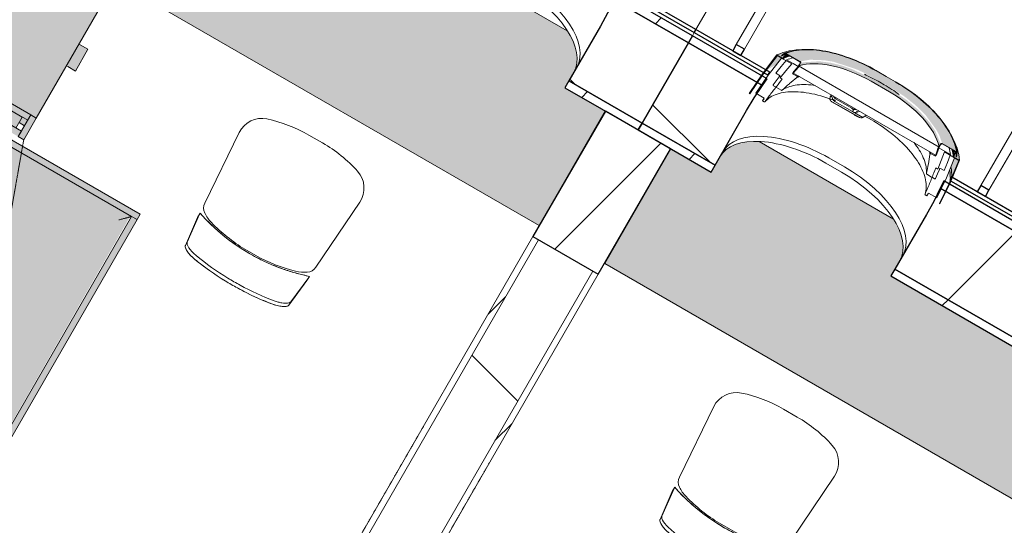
# Model space of a CAD drawing. Header units: centimetres. Extents: x 6036 to 22185, y 5782 to 11383.
# Tile 252 of 256: x 19960 to 20273, y 8735 to 8896. Entities that reach past the tile are written whole.
import ezdxf

# ---------------------------------------------------------------- set-up
doc = ezdxf.new("R2010")
doc.units = ezdxf.units.CM
doc.linetypes.add('Dash', pattern=[0.6, 0.3, -0.3])
doc.linetypes.add('Dash 1mm', pattern=[0.2, 0.1, -0.1])
for name, color, linetype, lineweight in [('A-COLS', 52, 'Continuous', 9), ('A-COLS-HDLN', 52, 'Dash', 9), ('A-GENM', 13, 'Continuous', 9), ('A-GENM-HDLN', 13, 'Dash 1mm', 9), ('A-WALL', 113, 'Continuous', 9), ('A-WALL-FNSH', 113, 'Continuous', 25), ('A-WALL-PATT', 111, 'Continuous', 25), ('I-FURN', 30, 'Continuous', 9), ('S-BEAM', 12, 'Continuous', 9)]:
    doc.layers.add(name, color=color, linetype=linetype, lineweight=lineweight)
pattern_1 = [(45, (12452.32, 0), (-21.2132, 21.2132), [])]

# ---------------------------------------------------------------- blocks, each defined once
blk = doc.blocks.new('GEMO_WregaCentrumParterDrewno - GEMO_WregaCentrumParterDrewno-5879637-7-02 ZestMeble')
at = {"layer": 'A-COLS-HDLN', "color": 254}
for p, q in [((-12, 168), (-12, -295.15)), ((12, -295.15), (12, 168))]:
    blk.add_line(p, q, dxfattribs=at)
blk = doc.blocks.new('GEMO_PanelElewacyjny_OknaGoraDolWysokie_Nowe - GEMO_PanelElewacyjny_Standard_240_-6598236-7-02 ZestMeble')
at = {"layer": 'S-BEAM'}
h = blk.add_hatch(dxfattribs=at)
h.set_pattern_fill('FP_52', color=256, style=0, pattern_type=2)
h.set_pattern_definition([(255, (2121.74, 11115.187), (28.977775, -7.76457), [])])
h.paths.add_polyline_path([(-120, -410.62), (-120, -413.16), (-93.1, -413.16), (-93.1, -410.62), (-116.49, -410.62)])
h.paths.add_polyline_path([(-120, -442.72), (-120, -445.26), (-92.5, -445.26), (-92.73, -442.72), (-97.95, -442.72)])
h.paths.add_polyline_path([(-26.9, -410.62), (-26.9, -413.16), (26.9, -413.16), (26.9, -410.62), (-1.31, -410.62)])
h.paths.add_polyline_path([(-27.27, -442.72), (-27.5, -445.26), (27.5, -445.26), (27.27, -442.72), (-25.97, -442.72)])
h.paths.add_polyline_path([(93.1, -410.62), (93.1, -413.16), (120, -413.16), (120, -410.62), (95.84, -410.62)])
h.paths.add_polyline_path([(92.73, -442.72), (92.5, -445.26), (120, -445.26), (120, -442.72), (103.61, -442.72)])
h = blk.add_hatch(dxfattribs=at)
h.set_pattern_fill('FP_51', color=256, style=0, pattern_type=2)
h.set_pattern_definition([(255, (2121.74, 11115.19), (72.44444, -19.41143), []), (345, (2121.74, 11115.19), (19.41143, 72.44444), [])])
h.paths.add_polyline_path([(-120, -413.16), (-120, -442.72), (-92.73, -442.72), (-93.1, -433.27), (-93.1, -413.16), (-115.02, -413.16)])
h.paths.add_polyline_path([(-26.9, -413.16), (-27.15, -440.67), (-27.27, -442.72), (27.27, -442.72), (26.9, -433.27), (26.9, -413.16), (0.16, -413.16)])
h.paths.add_polyline_path([(93.1, -413.16), (93.01, -438.01), (92.73, -442.72), (120, -442.72), (120, -413.16), (115.34, -413.16)])
at = {"layer": 'S-BEAM', "lineweight": 25}
for p, q in [((-120, -410.62), (-120, -413.16)), ((-93.1, -410.62), (-120, -410.62)), ((-93.1, -413.16), (-93.1, -410.62)), ((-120, -413.16), (-120, -442.72)), ((-93.1, -413.16), (-120, -413.16)), ((-120, -413.16), (-93.1, -413.16)), ((-93.1, -433.27), (-93.1, -413.16)), ((-120, -442.72), (-92.73, -442.72)), ((-120, -442.72), (-120, -445.26)), ((-92.73, -442.72), (-120, -442.72)), ((-120, -445.26), (-92.5, -445.26)), ((-120, -446.41), (-120, -447.57)), ((-92.38, -446.41), (-120, -446.41)), ((-120, -447.57), (-92.24, -447.57))]:
    blk.add_line(p, q, dxfattribs=at)
at = {"layer": 'S-BEAM'}
for p, q in [((-120, -446.41), (-120, -445.26)), ((-120, -529.84), (-120, -447.57))]:
    blk.add_line(p, q, dxfattribs=at)
at = {"layer": 'S-BEAM', "lineweight": 25, "flags": 128}
blk.add_lwpolyline([(-92.73, -442.72), (-93.01, -438.01), (-93.1, -433.27)], dxfattribs=at)
at = {"layer": 'S-BEAM'}
for centre in [(-62.85, -416.28), (-62.85, -418.18), (-62.85, -418.18)]:
    blk.add_ellipse(centre, major_axis=(30.25, 0), ratio=0.5, start_param=3.141593, end_param=4.712389, dxfattribs=at)
blk = doc.blocks.new('GEMO_PanelElewacyjny_OknaGoradDol_Nowe - GEMO_PanelElewacyjny_Standard_240_-V308-7-02 ZestMeble')
at = {"layer": 'S-BEAM'}
h = blk.add_hatch(dxfattribs=at)
h.set_pattern_fill('FP_154', color=256, style=0, pattern_type=2)
h.set_pattern_definition([(255, (2361.74, 11115.187), (28.977775, -7.76457), [])])
h.paths.add_polyline_path([(-120, -410.62), (-120, -413.16), (-93.1, -413.16), (-93.1, -410.62), (-106.84, -410.62)])
h.paths.add_polyline_path([(-120, -442.72), (-120, -445.26), (-92.5, -445.26), (-92.73, -442.72), (-117.1, -442.72)])
h.paths.add_polyline_path([(-26.9, -410.62), (-26.9, -413.16), (26.9, -413.16), (26.9, -410.62), (-20.46, -410.62)])
h.paths.add_polyline_path([(-27.27, -442.72), (-27.5, -445.26), (27.5, -445.26), (27.27, -442.72), (-26.63, -442.72)])
h.paths.add_polyline_path([(93.1, -410.62), (93.1, -413.16), (120, -413.16), (120, -410.62), (94.72, -410.62)])
h.paths.add_polyline_path([(92.73, -442.72), (92.5, -445.26), (120, -445.26), (120, -442.72), (98.86, -442.72)])
h = blk.add_hatch(dxfattribs=at)
h.set_pattern_fill('FP_153', color=256, style=0, pattern_type=2)
h.set_pattern_definition([(255, (2361.74, 11115.19), (72.44444, -19.41143), []), (345, (2361.74, 11115.19), (19.41143, 72.44444), [])])
h.paths.add_polyline_path([(-120, -413.16), (-120, -442.72), (-92.73, -442.72), (-93.1, -433.27), (-93.1, -413.16), (-106.94, -413.16)])
h.paths.add_polyline_path([(-26.9, -413.16), (-26.99, -438.01), (-27.27, -442.72), (27.27, -442.72), (26.9, -433.27), (26.9, -413.16), (-19.26, -413.16)])
h.paths.add_polyline_path([(93.1, -413.16), (93.01, -438.01), (92.73, -442.72), (120, -442.72), (120, -413.16), (96.19, -413.16)])
at = {"layer": 'S-BEAM', "lineweight": 25}
for p, q in [((26.9, -410.62), (-26.9, -410.62)), ((26.9, -413.16), (26.9, -410.62)), ((120, -410.62), (93.1, -410.62)), ((93.1, -410.62), (93.1, -413.16)), ((120, -413.16), (120, -410.62)), ((26.9, -413.16), (-26.9, -413.16)), ((-26.9, -413.16), (26.9, -413.16)), ((26.9, -433.27), (26.9, -413.16)), ((120, -413.16), (93.1, -413.16)), ((93.1, -413.16), (93.1, -433.27)), ((93.1, -413.16), (120, -413.16)), ((120, -442.72), (120, -413.16)), ((-27.5, -445.26), (27.5, -445.26)), ((-27.27, -442.72), (27.27, -442.72)), ((27.27, -442.72), (-27.27, -442.72)), ((92.5, -445.26), (120, -445.26)), ((92.73, -442.72), (120, -442.72)), ((120, -442.72), (92.73, -442.72)), ((120, -445.26), (120, -442.72)), ((-27.19, -447.57), (25.85, -447.57)), ((25.37, -446.41), (-26.99, -446.41)), ((16.5, -447.57), (13.5, -447.57)), ((13.5, -447.57), (13.5, -449.88)), ((16.5, -449.88), (16.5, -447.57)), ((92.81, -447.57), (120, -447.57)), ((120, -446.41), (93.01, -446.41)), ((106.5, -447.57), (103.5, -447.57)), ((103.5, -447.57), (103.5, -449.88)), ((106.5, -449.88), (106.5, -447.57)), ((120, -447.57), (120, -446.41)), ((13.5, -449.88), (16.5, -449.88)), ((103.5, -449.88), (106.5, -449.88))]:
    blk.add_line(p, q, dxfattribs=at)
at = {"layer": 'S-BEAM'}
for p, q in [((57.15, -431.4), (62.85, -431.4)), ((57.15, -433.31), (62.85, -433.31)), ((62.85, -433.31), (57.15, -433.31)), ((120, -445.26), (120, -446.41)), ((120, -447.57), (120, -529.84)), ((13.5, -532.15), (13.5, -449.88)), ((16.5, -449.88), (16.5, -532.15)), ((103.5, -532.15), (103.5, -449.88)), ((106.5, -449.88), (106.5, -532.15))]:
    blk.add_line(p, q, dxfattribs=at)
at = {"layer": 'S-BEAM', "lineweight": 25, "flags": 128}
for points in [[(27.27, -442.72), (26.99, -438.01), (26.9, -433.27)], [(93.1, -433.27), (93.01, -438.01), (92.73, -442.72)], [(27.5, -445.26), (27.38, -443.99), (27.27, -442.72)], [(92.73, -442.72), (92.62, -443.99), (92.5, -445.26)], [(25.91, -447.57), (25.84, -446.99), (25.77, -446.41)], [(93.01, -446.41), (92.91, -446.99), (92.81, -447.57)]]:
    blk.add_lwpolyline(points, dxfattribs=at)
at = {"layer": 'S-BEAM'}
for centre, major_axis, start_param, end_param in [((57.15, -416.28), (30.25, 0), 3.141593, 4.712389), ((62.85, -416.28), (-30.25, 0), 1.570796, 3.141593), ((57.15, -418.18), (30.25, 0), 3.141593, 4.712389), ((57.15, -418.18), (30.25, 0), 3.141593, 4.712389), ((62.85, -418.18), (-30.25, 0), 1.570796, 3.141593), ((62.85, -418.18), (-30.25, 0), 1.570796, 3.141593), ((57.15, -442.91), (32.15, 0), 3.361165, 3.545071), ((57.15, -443.78), (32.15, 0), 3.379603, 3.555221), ((57.85, -440.41), (37.15, 0), 5.936439, 5.954197)]:
    blk.add_ellipse(centre, major_axis=major_axis, ratio=0.5, start_param=start_param, end_param=end_param, dxfattribs=at)
blk = doc.blocks.new('FURN_Krzeslo07_P3 - E25-M_Krzeslo01-5860955-7-02 ZestMeble')
at = {"layer": 'I-FURN'}
for p, q in [((-19.05, 23.37), (-20.11, 13.75)), ((-20.11, 13.75), (-19.05, 23.37)), ((-19.05, 22.17), (-20.11, 12.55)), ((20.11, 13.75), (19.05, 23.37)), ((19.05, 23.37), (20.11, 13.75)), ((20.11, 12.55), (19.05, 22.17)), ((-20.11, 13.75), (-20.11, 12.17)), ((-20.11, 13.75), (-20.11, 12.17)), ((2.02, 14.97), (-2.02, 14.97)), ((2.02, 14.97), (-2.02, 14.97)), ((20.11, 12.17), (20.11, 13.75)), ((20.11, 12.17), (20.11, 13.75)), ((-20.44, 8.65), (-22.19, -16.34)), ((-22.19, -16.34), (-20.44, 8.65)), ((22.19, -16.34), (20.44, 8.65)), ((20.44, 8.65), (22.19, -16.34)), ((-2.5, -26.75), (2.5, -26.75)), ((-2.5, -26.75), (2.5, -26.75))]:
    blk.add_line(p, q, dxfattribs=at)
for centre, radius, start, end in [((0, -87.53), 113.19, 88.9393, 91.2066), ((0, -86.33), 113.19, 88.793, 91.0613), ((0, -86.33), 113.19, 88.793, 91.0613), ((-12.23, 1.52), 11.88, 106, 124), ((-12.23, 1.52), 11.88, 106, 124), ((-1.01, -37.6), 52.58, 91.1005, 106), ((-1.01, -37.6), 52.58, 91.1005, 106), ((1.01, -37.6), 52.58, 74, 88.8995), ((1.01, -37.6), 52.58, 74, 88.8995), ((12.23, 1.52), 11.88, 56, 74), ((12.23, 1.52), 11.88, 56, 74), ((-16.86, 8.4), 3.59, 124, 176), ((-16.86, 8.4), 3.59, 124, 176), ((16.86, 8.4), 3.59, 4, 56), ((16.86, 8.4), 3.59, 4, 56), ((-14.21, -16.89), 8, 176, 252.0241), ((-14.21, -16.89), 8, 176, 252.0241), ((14.21, -16.89), 8, 287.9759, 4), ((14.21, -16.89), 8, 287.9759, 4), ((-2.5, 19.19), 45.94, 252.0241, 270), ((-2.5, 19.19), 45.94, 252.0241, 270), ((2.5, 19.19), 45.94, 270, 287.9759), ((2.5, 19.19), 45.94, 270, 287.9759)]:
    blk.add_arc(centre, radius, start, end, dxfattribs=at)
for centre, major_axis, ratio, start_param, end_param in [((-13.09, 24.02), (5.95, 0.77), 0.309857, 1.761569, 3.078031), ((-1.22, -18.48), (61.51, 1.08), 0.73692, 1.5722, 1.774777), ((-1.21, -20.27), (61.51, 0.94), 0.746433, 1.578464, 1.77382), ((1.22, -19.68), (-61.51, 1.08), 0.73688, 4.508409, 4.711012), ((1.21, -19.07), (-61.51, 0.94), 0.746455, 4.509362, 4.704707), ((13.09, 22.82), (-5.95, 0.77), 0.309909, 3.205136, 4.521528), ((0, -37.46), (58.25, 0), 0.907867, 1.218379, 1.923213)]:
    blk.add_ellipse(centre, major_axis=major_axis, ratio=ratio, start_param=start_param, end_param=end_param, dxfattribs=at)
for points, knots in [([(-14.45, 25.69), (-14.77, 25.62), (-15.39, 25.49), (-16.56, 25.16), (-17.8, 24.67), (-18.62, 24.12), (-18.97, 23.68), (-19.03, 23.47), (-19.04, 23.37)], [0, 0, 0, 0, 0.125, 0.25, 0.5, 0.75, 0.875, 1, 1, 1, 1]), ([(19.05, 23.37), (19.04, 23.47), (18.96, 23.68), (18.68, 24.01), (18.25, 24.35), (17.49, 24.79), (16.47, 25.2), (15.27, 25.52), (14.63, 25.65), (14.3, 25.71)], [0, 0, 0, 0, 0.125, 0.25, 0.375, 0.5, 0.75, 0.875, 1, 1, 1, 1]), ([(14.3, 25.71), (14.74, 25.63), (15.59, 25.46), (16.74, 25.1), (17.54, 24.75), (18.06, 24.46), (18.51, 24.16), (18.9, 23.79), (19.03, 23.51), (19.05, 23.37)], [-1, -1, -1, -1, -0.833333, -0.666667, -0.5, -0.416667, -0.333333, -0.166667, 0, 0, 0, 0]), ([(-14.3, 24.51), (-14.74, 24.43), (-15.59, 24.26), (-16.74, 23.9), (-17.54, 23.55), (-18.06, 23.26), (-18.51, 22.96), (-18.9, 22.59), (-19.03, 22.31), (-19.05, 22.17)], [-1, -1, -1, -1, -0.833333, -0.666667, -0.5, -0.416667, -0.333333, -0.166667, 0, 0, 0, 0]), ([(-20.11, 12.17), (-18.81, 12.6), (-16.21, 13.38), (-12.24, 14.28), (-8.87, 14.83), (-6.14, 15.13), (-3.76, 15.33), (-1.03, 15.43), (2.06, 15.41), (5.12, 15.24), (8.19, 14.92), (11.23, 14.45), (15.22, 13.64), (18.17, 12.81), (20.11, 12.17)], [0, 0, 0, 0, 0.1, 0.2, 0.3, 0.35, 0.4, 0.475, 0.55, 0.625, 0.7, 0.775, 0.85, 1, 1, 1, 1])]:
    blk.add_open_spline(points, degree=3, knots=knots, dxfattribs=at)
for points in [[(-2.1, 26.84), (-4.18, 26.8), (-8.32, 26.57), (-12.42, 26.03), (-14.45, 25.69)], [(14.3, 25.71), (12.34, 26.04), (8.39, 26.56), (4.39, 26.79), (2.38, 26.84)]]:
    blk.add_open_spline(points, degree=3, dxfattribs=at)
blk = doc.blocks.new('okno - okno-V375-7-02 ZestMeble')
at = {"layer": 'A-GENM'}
h = blk.add_hatch(color=256, dxfattribs=at)
h.paths.add_polyline_path([(7806.77, 8851.08), (7805.74, 8855.42), (7805.39, 8855.42), (7805.83, 8852.77), (7805.64, 8852.77), (7805.36, 8853.61), (7805.09, 8852.05), (7805.9, 8851.58)])
h.paths.add_polyline_path([(7750.43, 8883.6), (7750.98, 8884.09), (7751.14, 8884.68), (7750.54, 8884.69), (7751.52, 8885.19), (7756.05, 8886.15), (7750.98, 8885.49), (7748.6, 8884.66), (7749.59, 8884.09)])
for points in [[(7750.08, 8884.35), (7752.93, 8885.6), (7750.45, 8884.62), (7750.08, 8884.35)], [(7805.75, 8853.86), (7804.95, 8856.98), (7803.38, 8860.28), (7799.33, 8865.68), (7798.15, 8867.04), (7794.65, 8870.3), (7788.54, 8874.7), (7780.47, 8879.49), (7775.93, 8881.85), (7771.31, 8883.77), (7763.6, 8885.79), (7762.35, 8886.04), (7755.98, 8886.14), (7754.62, 8886.03), (7751.52, 8885.17), (7755.98, 8882.59), (7759.09, 8883.14), (7763.6, 8882.96), (7766.65, 8882.48), (7773.89, 8880.08), (7776.07, 8879.1), (7785.17, 8874.04), (7789.14, 8871.49), (7792.74, 8868.65), (7795.86, 8865.62), (7799.33, 8860.88), (7800.32, 8859.09), (7801.29, 8856.43)], [(7745.16, 8879.85), (7747.47, 8881.07), (7748.6, 8881.78), (7750.08, 8883.81), (7748.6, 8884.32), (7745.44, 8880.21)], [(7750.45, 8883.46), (7752.52, 8884.46), (7751.51, 8884.71), (7750.63, 8883.67)], [(7778.6, 8876.25), (7779.06, 8877.05), (7772.67, 8880.08), (7769.45, 8881.22), (7765.96, 8882.12), (7762.17, 8882.63), (7757.37, 8882.34), (7756.11, 8882.12), (7755.6, 8881.19), (7759.17, 8881.79), (7764.3, 8881.48), (7768.54, 8880.53), (7772.98, 8878.97), (7777.36, 8876.9), (7778.44, 8876.34)], [(7784.49, 8872.85), (7784.95, 8873.65), (7779.06, 8877.05), (7778.6, 8876.25), (7783.11, 8873.65)], [(7800.27, 8855.4), (7800.82, 8856.31), (7799.03, 8860.46), (7797.28, 8863.11), (7793.54, 8867.24), (7789.89, 8870.33), (7786.19, 8872.85), (7784.95, 8873.65), (7784.49, 8872.85), (7790.92, 8868.35), (7794.17, 8865.36), (7796.8, 8862.28), (7797.95, 8860.62), (7799.82, 8856.72), (7800.11, 8855.86)], [(7804.81, 8852.07), (7805.26, 8854), (7804.27, 8854.58), (7804.64, 8852.85)], [(7805.76, 8852.2), (7805.75, 8853.93), (7805.51, 8853.86), (7805.45, 8853.61), (7805.64, 8852.77)]]:
    blk.add_hatch(color=256, dxfattribs=at).paths.add_polyline_path(points)
h = blk.add_hatch(color=256, dxfattribs=at)
h.paths.add_polyline_path([(7803.39, 8843.56), (7803.81, 8844.65), (7803.61, 8847.98), (7803.3, 8847.19), (7803.44, 8843.83)])
h.paths.add_polyline_path([(7804.32, 8845.69), (7806.52, 8851.22), (7805.18, 8851.86), (7804.07, 8849.12), (7804.39, 8846.96), (7804.32, 8845.72)])
at = {"layer": 'A-GENM', "lineweight": 18}
for p, q in [((7751.44, 8885.08), (7755.9, 8882.51)), ((7755.98, 8882.59), (7751.52, 8885.17)), ((7750.43, 8883.6), (7748.6, 8884.66)), ((7748.71, 8884.46), (7750.45, 8883.46)), ((7753.31, 8881.81), (7750.08, 8883.67)), ((7751.51, 8884.71), (7751.42, 8884.77)), ((7753.71, 8881.91), (7751.68, 8883.09)), ((7755.54, 8880.86), (7753.72, 8881.91)), ((7748.22, 8878.82), (7749.59, 8878.02)), ((7755.16, 8877.74), (7753.58, 8878.65)), ((7753.67, 8879), (7799.33, 8852.64)), ((7755.5, 8881.14), (7755.39, 8881.01)), ((7755.49, 8881.22), (7755.6, 8881.19)), ((7800.28, 8855.3), (7755.5, 8881.14)), ((7750.3, 8876.95), (7749.63, 8877.33)), ((7739.72, 8872.32), (7739.9, 8872.22)), ((7741.83, 8872.44), (7744.53, 8870.88)), ((7747.47, 8874.85), (7748.29, 8874.38)), ((7748.43, 8874.29), (7749.98, 8873.4)), ((7743.96, 8870.01), (7744.49, 8869.7)), ((7803.87, 8852.95), (7800.01, 8855.18)), ((7800.27, 8855.4), (7800.35, 8855.32)), ((7801.26, 8856.32), (7805.71, 8853.74)), ((7805.75, 8853.86), (7801.29, 8856.43)), ((7805.18, 8851.86), (7801.94, 8853.73)), ((7805.45, 8853.57), (7805.36, 8853.62)), ((7799.08, 8852.39), (7797.5, 8853.3)), ((7804.81, 8852.07), (7806.55, 8851.07)), ((7806.77, 8851.08), (7804.94, 8852.13)), ((7799.91, 8848.3), (7799.24, 8848.69)), ((7800.53, 8848.62), (7801.9, 8847.82)), ((7796.33, 8846.64), (7797.88, 8845.75)), ((7798.02, 8845.66), (7798.84, 8845.19)), ((7795.87, 8840.04), (7796.4, 8839.73)), ((7796.88, 8840.66), (7799.58, 8839.1)), ((7800.35, 8837.32), (7800.52, 8837.22))]:
    blk.add_line(p, q, dxfattribs=at)
at = {"layer": 'A-GENM'}
for p, q in [((7783.44, 8877.84), (7780.5, 8879.54)), ((7778.6, 8876.25), (7784.49, 8872.85)), ((7782.81, 8875.15), (7781.43, 8875.95)), ((7786.39, 8876.14), (7783.44, 8877.84)), ((7765.42, 8870.58), (7765.58, 8871.29)), ((7765.94, 8871.92), (7765.6, 8871.33)), ((7765.79, 8871.41), (7766.01, 8871.37)), ((7765.8, 8869.96), (7768.81, 8868.23)), ((7765.98, 8871.9), (7765.85, 8871.31)), ((7766.22, 8870.7), (7767.21, 8870.13)), ((7766.56, 8869.4), (7774, 8865.1)), ((7767.04, 8869.84), (7772.63, 8866.61)), ((7772.44, 8867.7), (7767.47, 8870.57)), ((7768.81, 8868.23), (7774.96, 8864.67)), ((7772.47, 8867.55), (7773.08, 8867.21)), ((7775.93, 8864.71), (7772.63, 8866.61)), ((7772.66, 8867.06), (7773.09, 8866.98)), ((7773.97, 8866.71), (7774.39, 8866.46)), ((7775.93, 8864.71), (7775.74, 8864.6)), ((7777.03, 8865.51), (7775.93, 8864.71)), ((7776.59, 8865.19), (7778.72, 8863.96))]:
    blk.add_line(p, q, dxfattribs=at)
at = {"layer": 'A-GENM', "flags": 128}
for points in [[(7751.05, 8885.18), (7751.74, 8885.45), (7752.46, 8885.68), (7753.21, 8885.88), (7753.99, 8886.06), (7754.8, 8886.19), (7755.63, 8886.3), (7756.49, 8886.37), (7757.38, 8886.42), (7758.3, 8886.43), (7759.23, 8886.4), (7760.19, 8886.35), (7761.16, 8886.26), (7762.15, 8886.15), (7763.17, 8886), (7764.19, 8885.81), (7765.23, 8885.6), (7766.28, 8885.36), (7767.34, 8885.09), (7768.41, 8884.79), (7769.49, 8884.45), (7770.57, 8884.09), (7771.65, 8883.71), (7772.74, 8883.29), (7773.83, 8882.85), (7774.91, 8882.38), (7775.99, 8881.89), (7777.07, 8881.37), (7778.14, 8880.82), (7779.21, 8880.26), (7780.26, 8879.67), (7780.5, 8879.54)], [(7751.09, 8885.09), (7751.77, 8885.35), (7752.49, 8885.59), (7753.23, 8885.79), (7754.01, 8885.96), (7754.81, 8886.1), (7755.64, 8886.2), (7756.5, 8886.28), (7757.39, 8886.32), (7758.29, 8886.33), (7759.23, 8886.3), (7760.18, 8886.25), (7761.15, 8886.16), (7762.14, 8886.05), (7763.15, 8885.9), (7764.17, 8885.72), (7765.21, 8885.51), (7766.26, 8885.26), (7767.31, 8884.99), (7768.38, 8884.69), (7769.46, 8884.36), (7770.54, 8884), (7771.62, 8883.61), (7772.7, 8883.2), (7773.79, 8882.76), (7774.87, 8882.29), (7775.95, 8881.8), (7777.03, 8881.28), (7778.1, 8880.74), (7779.16, 8880.17), (7780.21, 8879.59), (7780.45, 8879.45)], [(7805.9, 8853.45), (7805.79, 8854.17), (7805.63, 8854.9), (7805.43, 8855.65), (7805.19, 8856.4), (7804.91, 8857.17), (7804.59, 8857.94), (7804.22, 8858.72), (7803.81, 8859.51), (7803.37, 8860.3), (7802.88, 8861.1), (7802.36, 8861.9), (7801.8, 8862.7), (7801.2, 8863.49), (7800.57, 8864.29), (7799.9, 8865.09), (7799.2, 8865.88), (7798.47, 8866.67), (7797.7, 8867.45), (7796.91, 8868.22), (7796.08, 8868.99), (7795.23, 8869.74), (7794.36, 8870.49), (7793.45, 8871.22), (7792.53, 8871.94), (7791.58, 8872.64), (7790.61, 8873.33), (7789.63, 8874), (7788.63, 8874.66), (7787.61, 8875.29), (7786.57, 8875.91), (7786.34, 8876.05)], [(7806, 8853.46), (7805.88, 8854.19), (7805.73, 8854.93), (7805.53, 8855.68), (7805.29, 8856.44), (7805, 8857.21), (7804.68, 8857.98), (7804.31, 8858.77), (7803.9, 8859.56), (7803.45, 8860.35), (7802.97, 8861.15), (7802.44, 8861.95), (7801.88, 8862.75), (7801.28, 8863.56), (7800.65, 8864.36), (7799.98, 8865.15), (7799.27, 8865.95), (7798.54, 8866.74), (7797.77, 8867.52), (7796.98, 8868.29), (7796.15, 8869.06), (7795.3, 8869.82), (7794.42, 8870.56), (7793.52, 8871.3), (7792.59, 8872.02), (7791.64, 8872.72), (7790.67, 8873.41), (7789.68, 8874.09), (7788.68, 8874.74), (7787.66, 8875.38), (7786.62, 8876), (7786.39, 8876.14)], [(7744.77, 8869.76), (7745.13, 8870.15), (7745.54, 8870.51), (7745.98, 8870.86), (7746.45, 8871.17), (7746.96, 8871.47), (7747.49, 8871.73), (7748.07, 8871.97), (7748.67, 8872.19), (7749.3, 8872.38), (7749.96, 8872.54), (7750.65, 8872.68), (7751.36, 8872.78), (7752.1, 8872.86), (7752.87, 8872.92), (7753.66, 8872.94), (7754.47, 8872.93), (7755.3, 8872.9), (7756.15, 8872.84), (7757.02, 8872.75), (7757.91, 8872.63), (7758.81, 8872.49), (7759.72, 8872.31), (7760.65, 8872.11), (7761.59, 8871.89), (7762.53, 8871.63), (7763.48, 8871.35), (7764.44, 8871.04), (7765.41, 8870.71)], [(7750.23, 8873.42), (7750.66, 8873.7), (7751.12, 8873.95), (7751.6, 8874.18), (7752.11, 8874.39), (7752.65, 8874.58), (7753.22, 8874.74), (7753.81, 8874.88), (7754.43, 8875), (7755.07, 8875.09), (7755.74, 8875.15), (7756.42, 8875.19), (7757.13, 8875.21), (7757.85, 8875.2), (7758.59, 8875.16), (7759.36, 8875.1), (7760.13, 8875.01), (7760.72, 8874.93)], [(7765.6, 8870.64), (7766.37, 8870.36), (7767.14, 8870.05)], [(7766.22, 8870.7), (7766.29, 8870.58), (7766.37, 8870.46)], [(7772.63, 8866.61), (7773.12, 8866.41), (7773.65, 8866.34), (7774.21, 8866.4), (7774.76, 8866.59)], [(7795.79, 8840.3), (7795.94, 8840.82), (7796.05, 8841.35), (7796.13, 8841.9), (7796.17, 8842.47), (7796.17, 8843.05), (7796.13, 8843.65), (7796.05, 8844.27), (7795.94, 8844.9), (7795.79, 8845.54), (7795.6, 8846.19), (7795.37, 8846.86), (7795.11, 8847.53), (7794.8, 8848.21), (7794.47, 8848.9), (7794.09, 8849.6), (7793.68, 8850.3), (7793.24, 8851), (7792.76, 8851.71), (7792.25, 8852.41), (7791.7, 8853.12), (7791.13, 8853.83), (7790.52, 8854.53), (7789.88, 8855.24), (7789.22, 8855.93), (7788.52, 8856.62), (7787.8, 8857.31), (7787.06, 8857.99), (7786.29, 8858.65), (7785.5, 8859.31), (7784.68, 8859.96), (7783.85, 8860.59), (7783, 8861.22), (7782.13, 8861.82), (7781.24, 8862.42), (7780.34, 8862.99), (7779.42, 8863.55), (7778.72, 8863.96)], [(7796.22, 8846.87), (7796.25, 8847.38), (7796.24, 8847.9), (7796.2, 8848.44), (7796.12, 8848.98), (7796.02, 8849.55), (7795.87, 8850.12), (7795.7, 8850.7), (7795.49, 8851.29), (7795.24, 8851.89), (7794.97, 8852.5), (7794.66, 8853.11), (7794.32, 8853.73), (7793.95, 8854.35), (7793.55, 8854.98), (7793.11, 8855.61), (7792.65, 8856.24), (7792.29, 8856.71)]]:
    blk.add_lwpolyline(points, dxfattribs=at)
at = {"layer": 'A-GENM', "lineweight": 18, "flags": 128}
for points in [[(7748.6, 8884.66), (7744.01, 8878.68), (7739.72, 8872.32)], [(7739.9, 8872.22), (7744.15, 8878.53), (7748.71, 8884.46)], [(7750.08, 8883.67), (7745.82, 8878.23), (7741.83, 8872.44)], [(7751.49, 8882.86), (7749.93, 8880.99), (7748.22, 8878.82)], [(7749.63, 8877.33), (7751.45, 8879.61), (7753.31, 8881.81)], [(7750.01, 8884.42), (7750.04, 8884.38), (7750.08, 8884.35)], [(7751.42, 8884.77), (7750.92, 8884.19), (7750.43, 8883.6)], [(7750.45, 8883.46), (7750.98, 8884.09), (7751.51, 8884.71)], [(7753.58, 8878.65), (7754.56, 8879.77), (7755.54, 8880.86)], [(7755.35, 8880.97), (7754.58, 8880.08), (7753.67, 8879)], [(7749.31, 8877.66), (7748.36, 8876.41), (7747.43, 8875.14)], [(7749.24, 8875.56), (7749.77, 8876.26), (7750.3, 8876.95)], [(7749.59, 8878.02), (7749.45, 8877.84), (7749.31, 8877.66)], [(7754.91, 8877.45), (7755.04, 8877.6), (7755.16, 8877.74)], [(7744.53, 8870.88), (7744.24, 8870.44), (7743.96, 8870.01)], [(7800.01, 8855.18), (7799.56, 8853.79), (7799.08, 8852.39)], [(7799.33, 8852.64), (7799.82, 8853.97), (7800.28, 8855.3)], [(7801.94, 8853.73), (7800.98, 8851.02), (7799.91, 8848.3)], [(7805.36, 8853.62), (7805.09, 8852.85), (7804.81, 8852.07)], [(7804.94, 8852.13), (7805.2, 8852.85), (7805.45, 8853.57)], [(7797.5, 8853.3), (7797.44, 8853.12), (7797.37, 8852.94)], [(7799.58, 8839.1), (7802.59, 8845.46), (7805.18, 8851.86)], [(7806.55, 8851.07), (7803.69, 8844.16), (7800.35, 8837.32)], [(7800.52, 8837.22), (7803.89, 8844.11), (7806.77, 8851.08)], [(7801.9, 8847.82), (7802.93, 8850.39), (7803.77, 8852.68)], [(7805.76, 8852.2), (7805.81, 8852.19), (7805.86, 8852.18)], [(7799.24, 8848.69), (7798.91, 8847.88), (7798.57, 8847.08)], [(7799.11, 8845.3), (7799.75, 8846.74), (7800.35, 8848.18)], [(7800.35, 8848.18), (7800.44, 8848.4), (7800.53, 8848.62)], [(7796.4, 8839.73), (7796.64, 8840.19), (7796.88, 8840.66)]]:
    blk.add_lwpolyline(points, dxfattribs=at)
at = {"layer": 'A-GENM', "lineweight": 18}
for centre, radius, start, end in [((7808.63, 8807.06), 97.06, 126.4714, 127.1519), ((7808.44, 8807.27), 96.68, 126.4499, 127.1332), ((7856.33, 8826.94), 114.52, 151.1752, 151.7055), ((7855.89, 8827.05), 113.97, 151.1048, 151.6376), ((7703.24, 8915.19), 113.97, 328.3624, 328.8952), ((7702.92, 8915.51), 114.52, 328.2945, 328.8248), ((7709.83, 8864.2), 96.68, 352.8668, 353.5501), ((7709.56, 8864.26), 97.06, 352.8481, 353.5286)]:
    blk.add_arc(centre, radius, start, end, dxfattribs=at)
at = {"layer": 'A-GENM'}
for centre, major_axis, ratio, start_param, end_param in [((7772.69, 8864.92), (-28.02, 16.18), 0.5, 5.553836, 5.965846), ((7772.45, 8865.6), (-26.39, 15.24), 0.5, 5.850091, 5.945093), ((7773.26, 8865.9), (-26.28, 15.18), 0.5, 5.897117, 5.917775), ((7773.26, 8865.9), (-26.2, 15.13), 0.5, 5.895772, 5.91651), ((7772.65, 8864.85), (-26.2, 15.13), 0.5, 5.806952, 5.944981), ((7772.34, 8865.41), (-24.71, 14.26), 0.5, 5.801588, 5.926484), ((7772.46, 8865.61), (-21.28, 12.28), 0.5, 4.712389, 5.858541), ((7771.26, 8863.53), (-21.13, 12.2), 0.5, 5.894825, 5.926539), ((7774.68, 8864.26), (-23.38, 13.5), 0.5, 5.8751, 5.900677), ((7771.12, 8863.29), (-19.66, 11.35), 0.5, 5.835763, 5.907385), ((7771.26, 8863.53), (-19.66, 11.35), 0.5, 5.863953, 5.898486), ((7774.68, 8864.26), (-23.38, 13.5), 0.5, 4.712389, 4.921076), ((7776.06, 8863.46), (-23.38, 13.5), 0.5, 4.503702, 4.712389), ((7778.35, 8862.21), (-21.28, 12.28), 0.5, 3.566237, 4.712389), ((7767.07, 8855.17), (-23.86, 13.77), 0.5, 6.131104, 6.189074), ((7765.56, 8870.54), (-0.13, 0.075), 0.866025, 0.261799, 1.009122), ((7769.58, 8872.32), (-4.33, 2.5), 0.866025, 1.009122, 1.13865), ((7765.77, 8871.23), (-0.173, 0.1), 0.866025, 5.096361, 6.544985), ((7765.99, 8871.27), (-0.13, 0.075), 0.866025, 0.261799, 0.510907), ((7765.99, 8871.19), (-0.173, 0.1), 0.866025, 3.633403, 5.096361), ((7767.74, 8871.04), (-1.39, 0.8), 0.866025, 0.49181, 1.570796), ((7768.16, 8871.77), (-1.39, 0.8), 0.866025, 0.707607, 1.570796), ((7773.24, 8869.08), (-2.77, 1.6), 0.5, 1.570796, 1.794664), ((7775.37, 8869.98), (-5.2, 3), 0.866025, 1.964771, 2.085784), ((7775.66, 8864.72), (-0.13, 0.075), 0.866025, 2.085784, 2.6529), ((7777.63, 8862.07), (-28.02, 16.17), 0.5, 3.458932, 3.85871), ((7777, 8859.89), (-19.66, 11.35), 0.5, 3.517393, 3.565968), ((7777.15, 8860.13), (-19.66, 11.35), 0.5, 3.526292, 3.548746), ((7776.06, 8863.46), (-23.38, 13.5), 0.5, 3.524101, 3.549678), ((7778.23, 8862.01), (-24.71, 14.26), 0.5, 3.498294, 3.62319), ((7777.59, 8862), (-26.2, 15.12), 0.5, 3.479797, 3.617826), ((7778.19, 8863.05), (-26.2, 15.13), 0.5, 3.508268, 3.529006), ((7778.19, 8863.05), (-26.28, 15.17), 0.5, 3.507003, 3.509337), ((7778.34, 8862.2), (-26.39, 15.24), 0.5, 3.479685, 3.557057), ((7777.15, 8860.13), (-21.13, 12.2), 0.5, 3.498239, 3.53105), ((7772, 8852.32), (-23.86, 13.78), 0.5, 3.235704, 3.293674)]:
    blk.add_ellipse(centre, major_axis=major_axis, ratio=ratio, start_param=start_param, end_param=end_param, dxfattribs=at)
at = {"layer": 'A-GENM', "lineweight": 18}
for points, knots in [([(7751.52, 8885.17), (7751.49, 8885.19), (7751.42, 8885.21), (7751.32, 8885.23), (7751.22, 8885.23), (7751.08, 8885.2), (7750.99, 8885.15), (7750.93, 8885.11)], [0, 0, 0, 0, 0.166667, 0.333333, 0.5, 0.666667, 1, 1, 1, 1]), ([(7751, 8885.04), (7751.04, 8885.07), (7751.11, 8885.1), (7751.22, 8885.12), (7751.29, 8885.13), (7751.37, 8885.11), (7751.42, 8885.09), (7751.44, 8885.08)], [0, 0, 0, 0, 0.333333, 0.5, 0.666667, 0.833333, 1, 1, 1, 1]), ([(7755.9, 8882.51), (7755.92, 8882.49), (7755.96, 8882.47), (7755.99, 8882.42), (7756.01, 8882.38), (7756.02, 8882.35), (7756.03, 8882.32), (7756.03, 8882.27), (7756.02, 8882.21), (7756.01, 8882.17), (7756, 8882.15)], [0, 0, 0, 0, 0.166667, 0.333333, 0.416667, 0.5, 0.583333, 0.666667, 0.833333, 1, 1, 1, 1]), ([(7756.11, 8882.12), (7756.12, 8882.15), (7756.15, 8882.2), (7756.16, 8882.28), (7756.16, 8882.34), (7756.15, 8882.39), (7756.13, 8882.43), (7756.1, 8882.48), (7756.06, 8882.54), (7756.01, 8882.58), (7755.98, 8882.59)], [0, 0, 0, 0, 0.166667, 0.333333, 0.416667, 0.5, 0.583333, 0.666667, 0.833333, 1, 1, 1, 1]), ([(7747.43, 8875.14), (7747.42, 8875.13), (7747.4, 8875.1), (7747.39, 8875.06), (7747.38, 8875.03), (7747.38, 8875.01), (7747.38, 8874.99), (7747.38, 8874.96), (7747.39, 8874.94), (7747.4, 8874.92), (7747.41, 8874.9), (7747.44, 8874.87), (7747.46, 8874.86), (7747.47, 8874.85)], [0, 0, 0, 0, 0.142857, 0.285714, 0.357143, 0.428571, 0.5, 0.571429, 0.625, 0.678571, 0.785714, 0.892857, 1, 1, 1, 1]), ([(7749.98, 8873.4), (7750, 8873.39), (7750.02, 8873.38), (7750.05, 8873.37), (7750.08, 8873.37), (7750.11, 8873.37), (7750.14, 8873.38), (7750.2, 8873.4), (7750.24, 8873.42), (7750.27, 8873.45)], [0, 0, 0, 0, 0.166667, 0.25, 0.333333, 0.416667, 0.5, 0.666667, 1, 1, 1, 1]), ([(7744.49, 8869.7), (7744.5, 8869.69), (7744.53, 8869.68), (7744.58, 8869.67), (7744.63, 8869.68), (7744.7, 8869.7), (7744.75, 8869.74), (7744.78, 8869.78)], [0, 0, 0, 0, 0.142857, 0.285714, 0.428571, 0.571429, 1, 1, 1, 1]), ([(7801.29, 8856.43), (7801.26, 8856.45), (7801.21, 8856.47), (7801.13, 8856.48), (7801.07, 8856.48), (7801.03, 8856.47), (7800.98, 8856.46), (7800.93, 8856.43), (7800.87, 8856.38), (7800.83, 8856.34), (7800.82, 8856.31)], [0, 0, 0, 0, 0.166667, 0.333333, 0.416667, 0.5, 0.583333, 0.666667, 0.833333, 1, 1, 1, 1]), ([(7800.9, 8856.23), (7800.91, 8856.25), (7800.94, 8856.28), (7800.99, 8856.32), (7801.03, 8856.34), (7801.06, 8856.35), (7801.09, 8856.36), (7801.14, 8856.36), (7801.19, 8856.35), (7801.24, 8856.33), (7801.26, 8856.32)], [0, 0, 0, 0, 0.166667, 0.333333, 0.416667, 0.5, 0.583333, 0.666667, 0.833333, 1, 1, 1, 1]), ([(7805.71, 8853.74), (7805.74, 8853.73), (7805.78, 8853.7), (7805.83, 8853.64), (7805.87, 8853.57), (7805.9, 8853.47), (7805.9, 8853.39), (7805.9, 8853.34)], [0, 0, 0, 0, 0.166667, 0.333333, 0.5, 0.666667, 1, 1, 1, 1]), ([(7806, 8853.32), (7806, 8853.39), (7806, 8853.49), (7805.95, 8853.62), (7805.9, 8853.72), (7805.84, 8853.8), (7805.78, 8853.84), (7805.75, 8853.86)], [0, 0, 0, 0, 0.333333, 0.5, 0.666667, 0.833333, 1, 1, 1, 1]), ([(7796.23, 8846.91), (7796.22, 8846.88), (7796.22, 8846.82), (7796.23, 8846.76), (7796.25, 8846.72), (7796.27, 8846.69), (7796.29, 8846.67), (7796.31, 8846.65), (7796.33, 8846.64)], [0, 0, 0, 0, 0.333333, 0.5, 0.666667, 0.75, 0.833333, 1, 1, 1, 1]), ([(7798.84, 8845.19), (7798.87, 8845.17), (7798.91, 8845.16), (7798.96, 8845.17), (7798.98, 8845.17), (7799, 8845.18), (7799.03, 8845.19), (7799.05, 8845.21), (7799.07, 8845.23), (7799.09, 8845.25), (7799.11, 8845.28), (7799.11, 8845.3)], [0, 0, 0, 0, 0.285714, 0.357143, 0.428571, 0.5, 0.571429, 0.678571, 0.732143, 0.785714, 1, 1, 1, 1]), ([(7795.8, 8840.33), (7795.78, 8840.3), (7795.77, 8840.24), (7795.78, 8840.18), (7795.79, 8840.14), (7795.8, 8840.12), (7795.81, 8840.09), (7795.83, 8840.07), (7795.85, 8840.05), (7795.86, 8840.04), (7795.87, 8840.04)], [0, 0, 0, 0, 0.333333, 0.5, 0.583333, 0.666667, 0.75, 0.833333, 0.916667, 1, 1, 1, 1])]:
    blk.add_open_spline(points, degree=3, knots=knots, dxfattribs=at)
for points in [[(7744.78, 8869.78), (7745.49, 8870.77), (7746.94, 8872.73), (7748.46, 8874.62), (7749.24, 8875.56)], [(7750.27, 8873.45), (7751.02, 8874.15), (7751.78, 8874.83), (7752.55, 8875.5)], [(7752.59, 8875.53), (7753.35, 8876.19), (7754.13, 8876.83), (7754.91, 8877.45)], [(7797.37, 8852.94), (7797.22, 8851.93), (7796.88, 8849.91), (7796.46, 8847.91), (7796.23, 8846.91)], [(7798.57, 8847.08), (7798.15, 8845.94), (7797.27, 8843.67), (7796.3, 8841.44), (7795.8, 8840.33)]]:
    blk.add_open_spline(points, degree=3, dxfattribs=at)
at = {"layer": 'A-GENM'}
for points in [[(7767.22, 8869.08), (7767.08, 8869.13), (7766.83, 8869.25), (7766.46, 8869.45), (7766.11, 8869.69), (7765.9, 8869.87), (7765.8, 8869.96)], [(7766.37, 8870.46), (7766.46, 8870.32), (7766.55, 8870.18), (7766.65, 8870.04)], [(7773.76, 8867.22), (7773.64, 8867.22), (7773.41, 8867.26), (7773.19, 8867.33), (7773.08, 8867.38)]]:
    blk.add_open_spline(points, degree=3, dxfattribs=at)
blk.add_open_spline([(7774.96, 8864.67), (7774.81, 8864.72), (7774.53, 8864.83), (7774.04, 8865.06), (7773.65, 8865.31), (7773.4, 8865.5), (7773.34, 8865.54)], degree=3, knots=[0, 0, 0, 0, 0.2, 0.4, 0.7, 0.8, 0.8, 0.8, 0.8], dxfattribs=at)
blk = doc.blocks.new('FURN_Sp_Lozko 1-01 - E25-LZ-01-9898336-7-02 ZestMeble')
at = {"layer": 'A-GENM'}
for points in [[(-206, 104), (-208, 104), (-208, 10), (-206, 10), (-206, 102.61)], [(-6, 104), (-206, 104), (-205.72, 102), (-6, 102), (-6, 102.9)], [(-203, 99), (-206, 101.84), (-205.9, 12.1), (-203, 15), (-203, 86.58)], [(-6, 102), (-205.6, 101.6), (-203, 99), (-9, 99), (-6.1, 101.9)], [(-9, 99), (-203, 99), (-203, 15), (-9, 15), (-9, 72.38)], [(-210, 60), (-218, 60), (-218, 58), (-210, 58)], [(-216, 58), (-218, 58), (-218, 0), (-216, 0), (-216, 39.25)], [(-210, 58), (-212, 58), (-212, 2), (-210, 2), (-210, 54.86)]]:
    blk.add_hatch(color=254, dxfattribs=at).paths.add_polyline_path(points)
h = blk.add_hatch(color=254, dxfattribs=at)
h.paths.add_polyline_path([(-212, 56), (-216, 56), (-216, 52), (-212, 52)])
h.paths.add_polyline_path([(-212, 24), (-216, 24), (-216, 0), (-212, 0), (-212, 14.49)])
for p, q in [((-206, 104), (-208, 104)), ((-208, 104), (-208, 10)), ((-206, 104), (-206, 102)), ((-206, 104), (-206, 102)), ((-6, 104), (-206, 104)), ((-6, 102), (-206, 102)), ((-206, 102), (-206, 12))]:
    blk.add_line(p, q, dxfattribs=at)
at = {"layer": 'A-GENM', "lineweight": 18}
for p, q in [((-210, 60), (-218, 60)), ((-218, 60), (-218, 58)), ((-210, 58), (-210, 60)), ((-218, 58), (-210, 58)), ((-216, 58), (-218, 58)), ((-218, 58), (-218, 0)), ((-216, 0), (-216, 58)), ((-210, 58), (-212, 58)), ((-212, 58), (-212, 2)), ((-212, 56), (-216, 56)), ((-216, 56), (-216, 52))]:
    blk.add_line(p, q, dxfattribs=at)
at = {"layer": 'A-GENM'}
blk.add_open_spline([(-206, 102), (-206, 102), (-205.95, 101.95), (-205.78, 101.78), (-205.61, 101.61), (-205.42, 101.42), (-205.26, 101.26), (-205.08, 101.08), (-204.88, 100.88), (-204.67, 100.67), (-204.45, 100.45), (-204.15, 100.15), (-203.65, 99.65), (-203.26, 99.27), (-203, 99)], degree=3, knots=[-1, -1, -1, -1, -0.833333, -0.75, -0.666667, -0.583333, -0.541667, -0.5, -0.416667, -0.375, -0.333333, -0.25, -0.166667, 0, 0, 0, 0], dxfattribs=at)
at = {"layer": 'A-GENM-HDLN'}
blk.add_line((-210, 60), (-161.14, 77.79), dxfattribs=at)
blk = doc.blocks.new('FURN_Sp_Biurko - Biurko 01-V468-7-02 ZestMeble')
at = {"layer": 'A-GENM'}
for points in [[(-66.43, 215.92), (-108.62, 215.92), (-108.62, 201.1), (-115.99, 200.76), (-117.99, 200.06), (-120.44, 198.39), (-122.68, 196), (-124.7, 192.24), (-124.66, 143.24), (-122.6, 139.91), (-120.07, 137.2), (-116.43, 135.32), (-114.16, 134.9), (-108.62, 134.9), (-108.62, 81.1), (-115.99, 80.76), (-117.99, 80.06), (-120.44, 78.39), (-122.68, 76), (-124.7, 72.24), (-124.7, 60), (-66.43, 60), (-66.43, 215.69)], [(-35.2, 63.3), (-43.2, 63.3), (-43.2, 60.5), (-35.2, 60.5), (-35.2, 62.76)], [(-35.2, 60.5), (-43.2, 60.5), (-43.2, 60), (-35.2, 60), (-35.2, 60.35)]]:
    blk.add_hatch(color=254, dxfattribs=at).paths.add_polyline_path(points)
h = blk.add_hatch(color=254, dxfattribs=at)
h.paths.add_polyline_path([(-12, 58), (-14, 58), (-14, 56), (-12, 56), (-12, 57.15)])
h.paths.add_polyline_path([(-16, 60), (-124.7, 60), (-124.7, 23.31), (-122.6, 19.91), (-119.32, 16.75), (-116.43, 15.32), (-114.28, 14.9), (-108.62, 14.9), (-108.62, 0), (-16, 0), (-16, 58)])
h.paths.add_polyline_path([(-12, 52), (-14, 52), (-14, 24), (-12, 24.26), (-12, 26.57), (-12.5, 26.59), (-12.5, 49.43), (-12, 49.72), (-12, 50.85)])
for p, q in [((-66.43, 215.92), (-108.62, 215.92)), ((-66.43, 60), (-66.43, 215.92)), ((-124.7, 192.69), (-124.7, 143.31)), ((-43.2, 63.3), (-43.2, 60.5)), ((-35.2, 63.3), (-43.2, 63.3)), ((-35.2, 60.5), (-35.2, 63.3)), ((-16, 60), (-124.7, 60)), ((-43.2, 60), (-43.2, 60.5)), ((-35.2, 60.5), (-35.2, 60.35)), ((-12, 56), (-12, 58))]:
    blk.add_line(p, q, dxfattribs=at)
blk = doc.blocks.new('FURN_Sp_Biurko - Biurko 01-V470-7-02 ZestMeble')
at = {"layer": 'A-GENM'}
blk.add_hatch(color=254, dxfattribs=at).paths.add_polyline_path([(-66.43, -60), (-124.7, -60), (-124.7, -72.69), (-122.6, -76.09), (-120.07, -78.8), (-116.43, -80.68), (-114.28, -81.1), (-108.62, -81.1), (-108.62, -134.9), (-115.99, -135.24), (-117.99, -135.94), (-120.44, -137.61), (-122.68, -140), (-124.7, -143.76), (-124.7, -192.69), (-122.6, -196.09), (-120.07, -198.8), (-116.43, -200.68), (-114.28, -201.1), (-108.62, -201.1), (-108.48, -215.92), (-66.43, -215.92), (-66.43, -63.19)])
for p, q in [((-66.43, -215.92), (-66.43, -60)), ((-124.7, -143.31), (-124.7, -192.69)), ((-108.62, -215.92), (-66.43, -215.92))]:
    blk.add_line(p, q, dxfattribs=at)

msp = doc.modelspace()

# ---------------------------------------------------------------- hatches: boundary and pattern name
at = {"layer": 'A-COLS'}
h = msp.add_hatch(dxfattribs=at)
h.set_pattern_fill('FP_35', color=256, style=0, pattern_type=2)
h.set_pattern_definition([(45, (12452.32, 0), (-33.67596, 33.67596), [])])
h.paths.add_polyline_path([(19865.71, 8332.89), (19877.71, 8353.67), (19856.92, 8365.67), (19844.92, 8344.89), (19865.45, 8333.04)])
h.paths.add_polyline_path([(20143.92, 8814.77), (20167.02, 8854.77), (20146.23, 8866.77), (20123.14, 8826.77), (20143.08, 8815.25)])
at = {"layer": 'A-WALL-PATT', "lineweight": 9}
h = msp.add_hatch(dxfattribs=at)
h.set_pattern_fill('FP_13', color=256, style=0, pattern_type=2)
h.set_pattern_definition(pattern_1)
h.paths.add_polyline_path([(19942.58, 8510.03), (20124.87, 8825.77), (20123.14, 8826.77), (19940.85, 8511.03)])
h = msp.add_hatch(dxfattribs=at)
h.set_pattern_fill('FP_14', color=256, style=0, pattern_type=2)
h.set_pattern_definition([(45, (12452.32, 0), (-53.033, 53.033), []), (135, (12452.32, 0), (-53.033, -53.033), [])])
h.paths.add_polyline_path([(19959.9, 8500.03), (20142.19, 8815.77), (20124.87, 8825.77), (19942.58, 8510.03), (19954.09, 8503.39)])
h = msp.add_hatch(dxfattribs=at)
h.set_pattern_fill('FP_13', color=256, style=0, pattern_type=2)
h.set_pattern_definition(pattern_1)
h.paths.add_polyline_path([(19961.63, 8499.03), (20143.92, 8814.77), (20142.19, 8815.77), (19959.9, 8500.03)])

# ---------------------------------------------------------------- linework, layer by layer
at = {"layer": 'A-COLS', "lineweight": 25}
for p, q in [((20146.23, 8866.77), (20123.14, 8826.77)), ((20167.02, 8854.77), (20146.23, 8866.77)), ((20143.92, 8814.77), (20167.02, 8854.77)), ((20123.14, 8826.77), (20143.92, 8814.77))]:
    msp.add_line(p, q, dxfattribs=at)
at = {"layer": 'A-WALL', "color": 9, "lineweight": 18}
for p, q in [((20124.87, 8825.77), (19942.58, 8510.03)), ((20142.19, 8815.77), (20124.87, 8825.77)), ((20142.19, 8815.77), (19959.9, 8500.03))]:
    msp.add_line(p, q, dxfattribs=at)
at = {"layer": 'A-WALL-FNSH', "color": 253, "lineweight": 9}
for p, q in [((20123.14, 8826.77), (19939.92, 8509.43)), ((20124.87, 8825.77), (20123.14, 8826.77)), ((19960.71, 8497.43), (20143.92, 8814.77)), ((20143.92, 8814.77), (20142.19, 8815.77))]:
    msp.add_line(p, q, dxfattribs=at)

# ---------------------------------------------------------------- block references
at = {"layer": 'A-COLS-HDLN', "color": 254, "rotation": 149.9999999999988}
msp.add_blockref('GEMO_WregaCentrumParterDrewno - GEMO_WregaCentrumParterDrewno-5879637-7-02 ZestMeble', (19951.32, 8505.16), dxfattribs=at)
at = {"layer": 'A-GENM'}
for name, p, rotation in [('FURN_Sp_Biurko - Biurko 01-V468-7-02 ZestMeble', (19904.86, 8880.7), 239.9999999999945), ('FURN_Sp_Lozko 1-01 - E25-LZ-01-9898336-7-02 ZestMeble', (19803.86, 8705.77), 239.9999999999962), ('FURN_Sp_Biurko - Biurko 01-V470-7-02 ZestMeble', (20299.77, 8652.7), 240.0000000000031)]:
    msp.add_blockref(name, p, dxfattribs=dict(at, rotation=rotation))
msp.add_blockref('okno - okno-V375-7-02 ZestMeble', (12452.32, 0), dxfattribs=at)
at = {"layer": 'I-FURN', "rotation": 149.9999999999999}
for p in [(20040.54, 8834.7), (20191.83, 8747.36)]:
    msp.add_blockref('FURN_Krzeslo07_P3 - E25-M_Krzeslo01-5860955-7-02 ZestMeble', p, dxfattribs=at)
at = {"layer": 'S-BEAM'}
for name, p, rotation in [('GEMO_PanelElewacyjny_OknaGoraDolWysokie_Nowe - GEMO_PanelElewacyjny_Standard_240_-6598236-7-02 ZestMeble', (19847.39, 8565.16), 149.9999999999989), ('GEMO_PanelElewacyjny_OknaGoradDol_Nowe - GEMO_PanelElewacyjny_Standard_240_-V308-7-02 ZestMeble', (20055.24, 8445.16), 149.9999999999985)]:
    msp.add_blockref(name, p, dxfattribs=dict(at, rotation=rotation))

doc.saveas('drawing.dxf')
